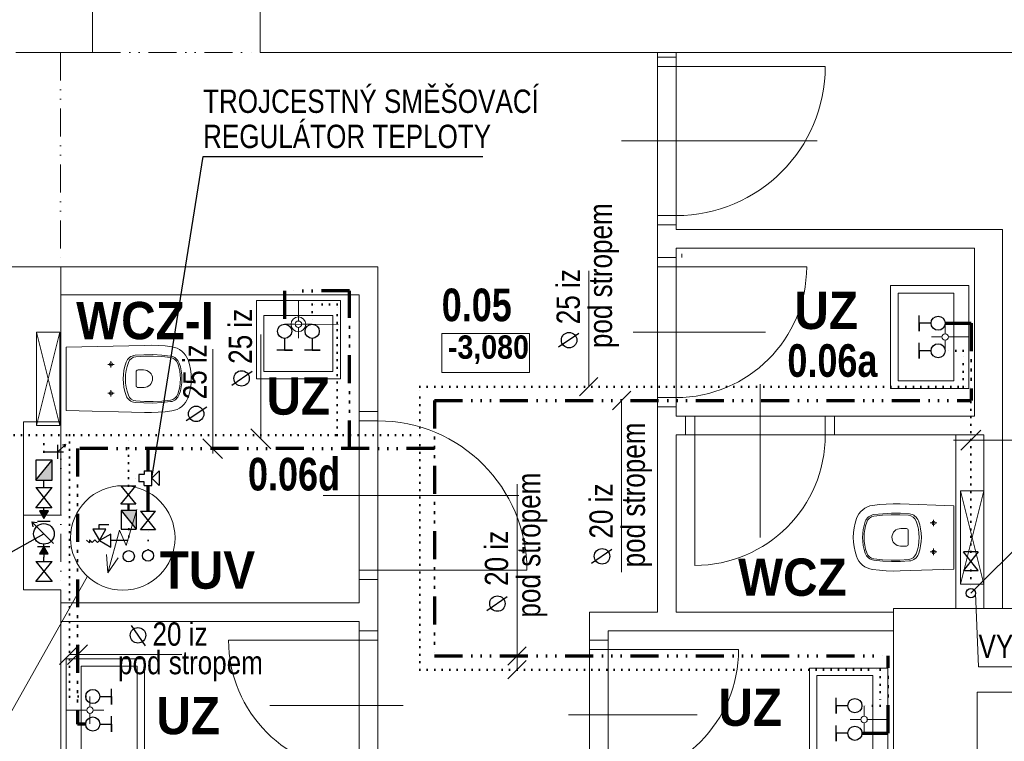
# Model space of a CAD drawing. Header units: millimetres. Extents: x -18118 to 32514, y -63087 to -43953.
# Tile 5 of 8: x 1742 to 7022, y -57859 to -53992. Entities that reach past the tile are written whole.
import ezdxf

# ---------------------------------------------------------------- set-up
doc = ezdxf.new("R2010")
doc.units = ezdxf.units.MM
for name, pattern in [('ALL_S20', [350, 150, -50, 0, -50, 0, -50, 0, -50]), ('JIS_08_37', [50, 0, -50]), ('JIS_09_15', [300, 150, -50, 0, -50, 0, -50]), ('Teckovana 0.5x_2', [40, 0, -40])]:
    doc.linetypes.add(name, pattern=pattern)
doc.layers.add('XR$2$1.PP - SLEPY_1', color=7, linetype='Continuous', lineweight=25)
doc.layers.add('XR$3$VODOVOD_1', color=7, linetype='Continuous', lineweight=25)
doc.styles.add('ARIAL', font='ARIAL.TTF')
doc.styles.add('Arial Black', font='Arial Black')
doc.styles.add('ARIALNARROW', font='ARIALN.TTF')

# ---------------------------------------------------------------- blocks, each defined once
blk = doc.blocks.new('KOMPLEXNÍ OBJEKT_28')
at = {"layer": 'XR$2$1.PP - SLEPY_1', "color": 251, "linetype": 'Continuous', "lineweight": 13}
for p, q in [((1992.2, -57416.9), (1992.2, -57967.7)), ((1992.2, -57416.9), (2412.2, -57416.9)), ((2412.2, -57967.7), (2412.2, -57416.9)), ((2072.2, -57456.9), (2372.2, -57456.9)), ((2072.2, -57927.7), (2072.2, -57456.9)), ((2372.2, -57456.9), (2372.2, -57927.7)), ((2119.3, -57675.1), (2119.3, -57618.4)), ((2102.2, -57692.3), (1992.2, -57692.3)), ((2136.5, -57692.3), (2193.2, -57692.3)), ((2119.3, -57709.5), (2119.3, -57766.2)), ((1992.2, -57967.7), (2336.2, -57967.7)), ((1992.2, -57967.7), (2412.2, -57967.7)), ((2372.2, -57927.7), (2072.2, -57927.7))]:
    blk.add_line(p, q, dxfattribs=at)
blk.add_arc((2119.3, -57692.3), 17.2, 270.0000172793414, 269.9999999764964, dxfattribs=at)
blk = doc.blocks.new('KOMPLEXNÍ OBJEKT_29')
at = {"layer": 'XR$2$1.PP - SLEPY_1', "color": 251, "linetype": 'Continuous', "lineweight": 13}
for p, q in [((6397.2, -57466.9), (5977.2, -57466.9)), ((5977.2, -58017.7), (5977.2, -57466.9)), ((6397.2, -57466.9), (6397.2, -58017.7)), ((6317.2, -57506.9), (6017.2, -57506.9)), ((6017.2, -57506.9), (6017.2, -57977.7)), ((6317.2, -57977.7), (6317.2, -57506.9)), ((6270, -57725.1), (6270, -57668.4)), ((6252.8, -57742.3), (6196.1, -57742.3)), ((6287.1, -57742.3), (6397.2, -57742.3)), ((6270, -57759.5), (6270, -57816.2)), ((6397.2, -58017.7), (5977.2, -58017.7)), ((6017.2, -57977.7), (6317.2, -57977.7)), ((6397.2, -58017.7), (6053.1, -58017.7))]:
    blk.add_line(p, q, dxfattribs=at)
blk.add_arc((6270, -57742.3), 17.2, 270.0000000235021, 269.9999827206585, dxfattribs=at)
blk = doc.blocks.new('KOMPLEXNÍ OBJEKT_30')
at = {"layer": 'XR$2$1.PP - SLEPY_1', "color": 251, "linetype": 'Continuous', "lineweight": 13}
for p, q in [((6832.2, -55416.9), (6412.2, -55416.9)), ((6412.2, -55967.7), (6412.2, -55416.9)), ((6832.2, -55416.9), (6832.2, -55967.7)), ((6752.2, -55456.9), (6452.2, -55456.9)), ((6452.2, -55456.9), (6452.2, -55927.7)), ((6752.2, -55927.7), (6752.2, -55456.9)), ((6705, -55675.1), (6705, -55618.4)), ((6687.8, -55692.3), (6631.1, -55692.3)), ((6722.1, -55692.3), (6832.2, -55692.3)), ((6705, -55709.5), (6705, -55766.2)), ((6452.2, -55927.7), (6752.2, -55927.7)), ((6832.2, -55967.7), (6412.2, -55967.7)), ((6832.2, -55967.7), (6488.1, -55967.7))]:
    blk.add_line(p, q, dxfattribs=at)
blk.add_arc((6705, -55692.3), 17.2, 270.0000000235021, 269.9999827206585, dxfattribs=at)
blk = doc.blocks.new('KOMPLEXNÍ OBJEKT_31')
at = {"layer": 'XR$2$1.PP - SLEPY_1', "color": 251, "linetype": 'Continuous', "lineweight": 13}
blk.add_line((6752.2, -56936.7), (6752.1, -56596.6), dxfattribs=at)
for points in [[(6752.1, -56596.6), (6462.9, -56587.2), (6426, -56586.7), (6389.1, -56587.9), (6352.3, -56590.7), (6315.6, -56595), (6301.3, -56598), (6287.5, -56602.9), (6274.6, -56609.7), (6262.6, -56618.2), (6252, -56628.2), (6242.8, -56639.6), (6235.2, -56652.1), (6229.5, -56665.5), (6222, -56690.2), (6216.6, -56715.4), (6213.3, -56741), (6212.2, -56766.7), (6212, -56766.2), (6213.1, -56791.9), (6216.4, -56817.5), (6221.8, -56842.7), (6229.3, -56867.3), (6235, -56880.8), (6242.6, -56893.4), (6251.7, -56904.9), (6262.4, -56915), (6274.4, -56923.5), (6287.4, -56930.4), (6301.2, -56935.3), (6315.6, -56938.4), (6352.3, -56942.7), (6389.1, -56945.4), (6426, -56946.6), (6462.9, -56946.2), (6752.2, -56936.7)], [(6624.9, -56689.1), (6642.5, -56689.1), (6660.1, -56689.1)], [(6642.6, -56697.8), (6645.9, -56697.1), (6648.6, -56695.2), (6650.5, -56692.4), (6651.1, -56689.1), (6650.4, -56685.8), (6648.6, -56683), (6645.8, -56681.2), (6642.5, -56680.5), (6639.2, -56681.2), (6636.4, -56683), (6634.5, -56685.8), (6633.9, -56689.1), (6634.5, -56692.4), (6636.4, -56695.3), (6639.2, -56697.1), (6642.5, -56697.8), (6642.6, -56697.8)], [(6642.5, -56706.8), (6642.5, -56689.1), (6642.5, -56671.5)], [(6624.9, -56844.1), (6642.5, -56844.1), (6660.1, -56844.1)], [(6642.6, -56852.8), (6645.9, -56852.1), (6648.6, -56850.2), (6650.5, -56847.4), (6651.1, -56844.1), (6650.4, -56840.8), (6648.6, -56838), (6645.8, -56836.2), (6642.5, -56835.5), (6639.2, -56836.2), (6636.4, -56838), (6634.5, -56840.8), (6633.9, -56844.1), (6634.5, -56847.4), (6636.4, -56850.2), (6639.2, -56852.1), (6642.5, -56852.8), (6642.6, -56852.8)], [(6642.5, -56861.8), (6642.5, -56844.1), (6642.5, -56826.5)]]:
    blk.add_lwpolyline(points, dxfattribs=at)
for points in [[(6322.5, -56888.8), (6370.1, -56894.1), (6417.9, -56896.5), (6465.8, -56896.1), (6513.6, -56892.8), (6521.5, -56891.5), (6529.1, -56889), (6536.3, -56885.5), (6543, -56881.1), (6549, -56875.7), (6554.1, -56869.6), (6558.4, -56862.8), (6561.6, -56855.5), (6568.4, -56833.8), (6573.3, -56811.7), (6576.2, -56789.2), (6577.2, -56766.6), (6576.1, -56743.9), (6573.1, -56721.4), (6568.2, -56699.3), (6561.3, -56677.7), (6558.1, -56670.4), (6553.8, -56663.6), (6548.7, -56657.5), (6542.7, -56652.2), (6536, -56647.7), (6528.8, -56644.3), (6521.2, -56641.9), (6513.3, -56640.5), (6465.6, -56637.3), (6417.8, -56636.9), (6370, -56639.3), (6322.5, -56644.5), (6314.9, -56646.1), (6307.5, -56648.8), (6300.6, -56652.4), (6294.3, -56656.9), (6288.6, -56662.2), (6283.7, -56668.3), (6279.7, -56674.9), (6276.6, -56682.1), (6270.4, -56702.7), (6265.8, -56723.8), (6263.1, -56745.2), (6262.2, -56766.7), (6263.1, -56788.2), (6265.9, -56809.6), (6270.4, -56830.7), (6276.6, -56851.3), (6279.7, -56858.4), (6283.7, -56865.1), (6288.6, -56871.1), (6294.3, -56876.5), (6300.7, -56881), (6307.6, -56884.6), (6314.9, -56887.2), (6322.5, -56888.8)], [(6508.8, -56885.2), (6521.8, -56882.1), (6533.4, -56875.6), (6542.8, -56866.1), (6549.3, -56854.3), (6556.2, -56833), (6561.2, -56811.2), (6564.2, -56789), (6565.2, -56766.6), (6564.1, -56744.2), (6561, -56722), (6556, -56700.1), (6549, -56678.8), (6542.5, -56667.2), (6533.1, -56657.7), (6521.5, -56651.2), (6508.5, -56648.1), (6462.1, -56645.2), (6415.6, -56644.9), (6369.2, -56647.4), (6323, -56652.5), (6310.4, -56656.1), (6299.3, -56662.9), (6290.4, -56672.4), (6284.4, -56684), (6278.3, -56704.2), (6273.8, -56724.8), (6271.1, -56745.6), (6270.2, -56766.7), (6271.1, -56787.7), (6273.8, -56808.6), (6278.3, -56829.2), (6284.4, -56849.3), (6290.4, -56860.9), (6299.3, -56870.5), (6310.4, -56877.3), (6323, -56880.8), (6369.3, -56886), (6415.8, -56888.4), (6462.3, -56888.2), (6508.8, -56885.2)], [(6507.3, -56729.1), (6506.6, -56725.3), (6504.4, -56722.1), (6501.2, -56719.9), (6497.3, -56719.1), (6467.4, -56719.1), (6458.2, -56719.8), (6449.4, -56722.3), (6441.1, -56726.5), (6433.9, -56732.2), (6427.9, -56739.2), (6423.4, -56747.2), (6420.5, -56756), (6419.4, -56765.1), (6420.1, -56774.3), (6422.6, -56783.2), (6426.8, -56791.4), (6432.5, -56798.7), (6439.5, -56804.7), (6447.5, -56809.2), (6456.3, -56812), (6465.4, -56813.1), (6467.4, -56813.1), (6497.3, -56813.1), (6501.2, -56812.4), (6504.4, -56810.2), (6506.6, -56807), (6507.3, -56803.1), (6507.3, -56729.1)]]:
    blk.add_lwpolyline(points, close=True, dxfattribs=at)
blk = doc.blocks.new('KOMPLEXNÍ OBJEKT_32')
at = {"layer": 'XR$2$1.PP - SLEPY_1', "color": 251, "linetype": 'Continuous', "lineweight": 13}
for p, q in [((6787.2, -57016.7), (6787.1, -56516.7)), ((6787.1, -56516.7), (6912.1, -56516.7)), ((6787.1, -56516.7), (6912.2, -57016.7)), ((6912.1, -56516.7), (6787.2, -57016.7)), ((6912.2, -57016.7), (6912.1, -56516.7)), ((6787.2, -57016.7), (6912.2, -57016.7))]:
    blk.add_line(p, q, dxfattribs=at)
blk = doc.blocks.new('KOMPLEXNÍ OBJEKT_37')
at = {"layer": 'XR$2$1.PP - SLEPY_1', "color": 251, "linetype": 'Continuous', "lineweight": 13}
for p, q in [((3011.4, -55496.7), (3462.2, -55496.7)), ((3011.4, -55496.7), (3011.4, -55916.7)), ((3236.8, -55606.7), (3236.8, -55496.7)), ((3462.2, -55496.7), (3462.2, -55840.7)), ((3462.2, -55496.7), (3462.2, -55916.7)), ((3051.4, -55576.7), (3051.4, -55876.7)), ((3422.2, -55576.7), (3051.4, -55576.7)), ((3422.2, -55876.7), (3422.2, -55576.7)), ((3219.6, -55623.9), (3162.9, -55623.9)), ((3236.8, -55641.1), (3236.8, -55697.8)), ((3254, -55623.9), (3310.7, -55623.9)), ((3051.4, -55876.7), (3422.2, -55876.7)), ((3462.2, -55916.7), (3011.4, -55916.7))]:
    blk.add_line(p, q, dxfattribs=at)
blk.add_arc((3236.8, -55623.9), 17.2, 0, 360, dxfattribs=at)
blk = doc.blocks.new('KOMPLEXNÍ OBJEKT_39')
at = {"layer": 'XR$2$1.PP - SLEPY_1', "color": 251, "linetype": 'Continuous', "lineweight": 13}
for p, q in [((1957.2, -55666.7), (1832.2, -55666.7)), ((1832.2, -55666.7), (1957.2, -56166.7)), ((1957.2, -55666.7), (1832.2, -56166.7)), ((1832.2, -56166.7), (1832.2, -55666.7)), ((1957.2, -56166.7), (1957.2, -55666.7)), ((1957.2, -56166.7), (1832.2, -56166.7))]:
    blk.add_line(p, q, dxfattribs=at)
blk = doc.blocks.new('KOMPLEXNÍ OBJEKT_40')
at = {"layer": 'XR$2$1.PP - SLEPY_1', "color": 251, "linetype": 'Continuous', "lineweight": 13}
blk.add_line((1992.2, -56086.7), (1992.2, -55746.7), dxfattribs=at)
for points in [[(1992.2, -55746.7), (2411.4, -55737.1), (2448.4, -55736.7), (2485.3, -55737.9), (2522.1, -55740.6), (2558.8, -55745), (2573.1, -55748), (2586.9, -55752.9), (2599.8, -55759.7), (2611.7, -55768.2), (2622.4, -55778.2), (2631.6, -55789.6), (2639.1, -55802.1), (2644.9, -55815.5), (2652.4, -55840.2), (2657.8, -55865.4), (2661.1, -55890.9), (2662.2, -55916.7), (2662.3, -55916.1), (2661.2, -55941.9), (2658, -55967.4), (2652.6, -55992.6), (2645.1, -56017.3), (2639.4, -56030.8), (2631.8, -56043.4), (2622.6, -56054.9), (2612, -56065), (2600, -56073.5), (2587, -56080.3), (2573.2, -56085.3), (2558.8, -56088.3), (2522.1, -56092.7), (2485.3, -56095.4), (2448.4, -56096.6), (2411.4, -56096.2), (1992.2, -56086.7)], [(2249.5, -55839.1), (2231.9, -55839.1), (2214.3, -55839.1)], [(2231.7, -55847.8), (2228.5, -55847.1), (2225.7, -55845.2), (2223.9, -55842.4), (2223.3, -55839.1), (2223.9, -55835.8), (2225.8, -55833), (2228.6, -55831.2), (2231.9, -55830.5), (2235.2, -55831.2), (2238, -55833), (2239.9, -55835.8), (2240.5, -55839.1), (2239.9, -55842.4), (2238, -55845.2), (2235.2, -55847.1), (2231.9, -55847.8), (2231.7, -55847.8)], [(2231.9, -55856.7), (2231.9, -55839.1), (2231.9, -55821.5)], [(2249.5, -55994.1), (2231.9, -55994.1), (2214.3, -55994.1)], [(2231.7, -56002.8), (2228.5, -56002.1), (2225.7, -56000.2), (2223.9, -55997.4), (2223.3, -55994.1), (2223.9, -55990.8), (2225.8, -55988), (2228.6, -55986.2), (2231.9, -55985.5), (2235.2, -55986.2), (2238, -55988), (2239.9, -55990.8), (2240.5, -55994.1), (2239.9, -55997.4), (2238, -56000.2), (2235.2, -56002.1), (2231.9, -56002.8), (2231.7, -56002.8)], [(2231.9, -56011.7), (2231.9, -55994.1), (2231.9, -55976.5)]]:
    blk.add_lwpolyline(points, dxfattribs=at)
for points in [[(2551.9, -56038.8), (2504.3, -56044), (2456.4, -56046.5), (2408.6, -56046), (2360.8, -56042.8), (2352.9, -56041.4), (2345.3, -56039), (2338, -56035.5), (2331.4, -56031.1), (2325.4, -56025.7), (2320.2, -56019.6), (2316, -56012.8), (2312.8, -56005.5), (2306, -55983.8), (2301.1, -55961.7), (2298.2, -55939.2), (2297.2, -55916.5), (2298.2, -55893.9), (2301.2, -55871.4), (2306.2, -55849.3), (2313, -55827.7), (2316.3, -55820.4), (2320.5, -55813.6), (2325.7, -55807.5), (2331.7, -55802.2), (2338.3, -55797.7), (2345.5, -55794.3), (2353.1, -55791.8), (2361, -55790.5), (2408.7, -55787.3), (2456.6, -55786.9), (2504.3, -55789.3), (2551.9, -55794.5), (2559.5, -55796.1), (2566.8, -55798.7), (2573.7, -55802.3), (2580.1, -55806.9), (2585.8, -55812.2), (2590.7, -55818.3), (2594.7, -55824.9), (2597.8, -55832.1), (2604, -55852.7), (2608.5, -55873.8), (2611.2, -55895.1), (2612.2, -55916.7), (2611.2, -55938.2), (2608.5, -55959.6), (2604, -55980.6), (2597.7, -56001.2), (2594.7, -56008.4), (2590.6, -56015.1), (2585.7, -56021.1), (2580.1, -56026.5), (2573.7, -56031), (2566.8, -56034.6), (2559.5, -56037.2), (2551.9, -56038.8)], [(2365.6, -56035.2), (2352.6, -56032.1), (2340.9, -56025.6), (2331.5, -56016.1), (2325.1, -56004.3), (2318.2, -55983), (2313.2, -55961.2), (2310.2, -55939), (2309.2, -55916.6), (2310.3, -55894.2), (2313.3, -55872), (2318.4, -55850.1), (2325.4, -55828.8), (2331.8, -55817.1), (2341.2, -55807.7), (2352.9, -55801.1), (2365.8, -55798.1), (2412.2, -55795.1), (2458.7, -55794.9), (2505.2, -55797.4), (2551.4, -55802.5), (2563.9, -55806.1), (2575.1, -55812.9), (2583.9, -55822.4), (2589.9, -55834), (2596.1, -55854.1), (2600.6, -55874.7), (2603.3, -55895.6), (2604.2, -55916.7), (2603.3, -55937.7), (2600.6, -55958.6), (2596.1, -55979.2), (2589.9, -55999.3), (2583.9, -56010.9), (2575.1, -56020.4), (2563.9, -56027.2), (2551.4, -56030.8), (2505.1, -56036), (2458.6, -56038.4), (2412.1, -56038.2), (2365.6, -56035.2)], [(2367, -55879.1), (2367.8, -55875.3), (2370, -55872), (2373.2, -55869.9), (2377, -55869.1), (2407, -55869.1), (2416.2, -55869.8), (2425, -55872.3), (2433.2, -55876.5), (2440.5, -55882.2), (2446.5, -55889.2), (2451, -55897.2), (2453.9, -55906), (2455, -55915.1), (2454.3, -55924.3), (2451.8, -55933.2), (2447.6, -55941.4), (2441.9, -55948.6), (2434.9, -55954.7), (2426.8, -55959.2), (2418.1, -55962), (2409, -55963.1), (2407, -55963.1), (2377, -55963.1), (2373.2, -55962.4), (2370, -55960.2), (2367.8, -55956.9), (2367, -55953.1), (2367, -55879.1)]]:
    blk.add_lwpolyline(points, close=True, dxfattribs=at)
blk = doc.blocks.new('KOMPLEXNÍ OBJEKT_43')
at = {"layer": 'XR$2$1.PP - SLEPY_1', "color": 138, "linetype": 'Continuous', "lineweight": 13}
for p, q in [((4797.2, -58116.7), (4797.2, -57316.7)), ((4897.2, -58116.7), (4897.2, -57316.7)), ((5597.2, -57366.7), (4797.2, -57366.7)), ((5375.8, -57716.7), (4685.8, -57716.7)), ((4797.2, -58066.7), (4897.2, -58066.7))]:
    blk.add_line(p, q, dxfattribs=at)
blk.add_arc((4897.2, -57366.7), 700, 270, 0, dxfattribs=at)
blk = doc.blocks.new('KOMPLEXNÍ OBJEKT_44')
at = {"layer": 'XR$2$1.PP - SLEPY_1', "color": 138, "linetype": 'Continuous', "lineweight": 13}
for p, q in [((3562.2, -56091.7), (3562.2, -56991.7)), ((3662.2, -56091.7), (3662.2, -56991.7)), ((3562.2, -56141.7), (3662.2, -56141.7)), ((3368.8, -56541.7), (4418.8, -56541.7)), ((3562.2, -56941.7), (3662.2, -56941.7)), ((3562.2, -56941.7), (3562.2, -56991.7)), ((3662.2, -56941.7), (4462.2, -56941.7))]:
    blk.add_line(p, q, dxfattribs=at)
blk.add_arc((3662.2, -56941.7), 800, 0, 90, dxfattribs=at)
blk = doc.blocks.new('KOMPLEXNÍ OBJEKT_45')
at = {"layer": 'XR$2$1.PP - SLEPY_1', "color": 138, "linetype": 'Continuous', "lineweight": 13}
for p, q in [((5712.2, -56766.7), (5712.2, -55945.3)), ((6112.2, -56116.7), (5312.2, -56116.7)), ((5362.2, -56916.7), (5362.2, -56116.7)), ((6062.2, -56116.7), (6062.2, -56216.7)), ((6112.2, -56216.7), (5312.2, -56216.7))]:
    blk.add_line(p, q, dxfattribs=at)
blk.add_arc((5362.2, -56216.7), 700, 270, 0, dxfattribs=at)
blk = doc.blocks.new('KOMPLEXNÍ OBJEKT_46')
at = {"layer": 'XR$2$1.PP - SLEPY_1', "color": 138, "linetype": 'Continuous', "lineweight": 13}
for p, q in [((5162.2, -56066.7), (5162.2, -55266.7)), ((5262.2, -56066.7), (5262.2, -55266.7)), ((5962.2, -55316.7), (5162.2, -55316.7)), ((5740.7, -55666.7), (5032, -55666.7)), ((5162.2, -56016.7), (5262.2, -56016.7))]:
    blk.add_line(p, q, dxfattribs=at)
blk.add_arc((5262.2, -55316.7), 700, 270, 0, dxfattribs=at)
blk = doc.blocks.new('KOMPLEXNÍ OBJEKT_47')
at = {"layer": 'XR$2$1.PP - SLEPY_1', "color": 138, "linetype": 'Continuous', "lineweight": 13}
for p, q in [((5162.2, -55091.7), (5162.2, -54191.7)), ((5162.2, -54241.7), (5162.2, -54191.7)), ((5262.2, -55091.7), (5262.2, -54191.7)), ((5162.2, -54241.7), (5262.2, -54241.7)), ((5262.2, -54241.7), (6062.2, -54241.7)), ((4968.8, -54641.7), (6018.8, -54641.7)), ((5162.2, -55041.7), (5262.2, -55041.7))]:
    blk.add_line(p, q, dxfattribs=at)
blk.add_arc((5262.2, -54241.7), 800, 270, 0, dxfattribs=at)
blk = doc.blocks.new('KOMPLEXNÍ OBJEKT_49')
at = {"layer": 'XR$2$1.PP - SLEPY_1', "color": 138, "linetype": 'Continuous', "lineweight": 13}
for p, q in [((3562.2, -58066.7), (3562.2, -57266.7)), ((3662.2, -58066.7), (3662.2, -57266.7)), ((2862.2, -57316.7), (3662.2, -57316.7)), ((3083.6, -57666.7), (3798.1, -57666.7)), ((3662.2, -58016.7), (3562.2, -58016.7))]:
    blk.add_line(p, q, dxfattribs=at)
blk.add_arc((3562.2, -57316.7), 700, 180, 270, dxfattribs=at)

msp = doc.modelspace()

# ---------------------------------------------------------------- hatches: boundary and pattern name
at = {"layer": 'XR$3$VODOVOD_1', "linetype": 'Continuous', "lineweight": 25}
for points in [[(1829.3, -56459.7), (1915.7, -56459.8), (1915.7, -56351.8)], [(1896.1, -56623.6), (1848.7, -56623.5), (1872.4, -56664.6)], [(2287.2, -56621.5), (2367.2, -56721.5), (2367.2, -56621.5)], [(1848.4, -56855.4), (1895.8, -56855.4), (1872.1, -56814.4)]]:
    msp.add_hatch(color=7, dxfattribs=at).paths.add_polyline_path(points)

# ---------------------------------------------------------------- linework, layer by layer
at = {"layer": 'XR$2$1.PP - SLEPY_1', "color": 138, "linetype": 'Continuous', "lineweight": 13}
for p, q in [((2132.2, -54166.7), (2132.2, -53716.7)), ((3032.2, -54166.7), (3032.2, -53716.7)), ((1722.2, -54166.7), (2132.2, -54166.7)), ((3032.2, -54166.7), (3132.2, -54166.7)), ((3132.2, -54166.7), (3232.2, -54166.7)), ((3232.2, -54166.7), (8352.2, -54166.7)), ((5162.2, -54191.7), (5162.2, -54166.7)), ((5262.2, -54191.7), (5262.2, -54166.7)), ((5262.2, -54191.7), (5162.2, -54191.7)), ((5162.2, -55091.7), (5262.2, -55091.7)), ((5162.2, -55091.7), (5162.2, -55266.7)), ((5262.2, -55091.7), (5262.2, -55116.7)), ((5262.2, -55116.7), (7012.2, -55116.7)), ((7012.2, -57146.7), (7012.2, -55116.7)), ((5262.2, -55266.7), (5262.2, -55216.7)), ((5262.2, -55216.7), (6862.2, -55216.7)), ((6862.2, -56116.7), (6862.2, -55216.7)), ((5162.2, -55266.7), (5262.2, -55266.7)), ((5292.2, -55266.7), (5292.2, -55246.7)), ((1662.2, -55316.7), (1962.2, -55316.7)), ((1962.2, -55316.7), (3662.2, -55316.7)), ((1962.2, -56146.7), (1962.2, -55316.7)), ((3662.2, -55316.7), (3662.2, -56091.7)), ((3562.2, -55466.7), (1962.2, -55466.7)), ((3562.2, -56091.7), (3562.2, -55466.7)), ((5262.2, -56066.7), (5162.2, -56066.7)), ((5162.2, -57166.7), (5162.2, -56066.7)), ((5262.2, -56116.7), (5262.2, -56066.7)), ((3562.2, -56091.7), (3662.2, -56091.7)), ((5262.2, -56116.7), (5312.2, -56116.7)), ((5312.2, -56216.7), (5312.2, -56116.7)), ((6112.2, -56116.7), (6862.2, -56116.7)), ((6112.2, -56216.7), (6112.2, -56116.7)), ((1762.2, -57046.7), (1762.2, -56146.7)), ((1762.2, -56146.7), (1962.2, -56146.7)), ((1962.2, -56146.7), (1962.2, -56646.7)), ((5262.2, -57166.7), (5262.2, -56216.7)), ((5262.2, -56216.7), (5312.2, -56216.7)), ((6112.2, -56216.7), (6912.2, -56216.7)), ((6762.1, -57146.7), (6762.1, -56216.7)), ((6912.2, -57146.7), (6912.2, -56216.7)), ((1962.2, -56646.7), (1762.2, -56646.7)), ((3562.2, -56991.7), (3662.2, -56991.7)), ((3562.2, -57116.7), (3562.2, -56991.7)), ((3662.2, -56991.7), (3662.2, -57266.7)), ((1962.2, -57046.7), (1762.2, -57046.7)), ((1962.2, -57046.7), (1962.2, -57146.7)), ((3562.2, -57116.7), (1962.2, -57116.7)), ((1962.2, -57246.7), (1962.2, -57146.7)), ((4797.2, -57316.7), (4797.2, -57166.7)), ((4797.2, -57166.7), (5162.2, -57166.7)), ((5262.2, -57166.7), (6427.2, -57166.7)), ((6427.2, -58166.7), (6427.2, -57146.7)), ((7202.2, -57146.7), (6427.2, -57146.7)), ((3562.2, -57216.7), (1962.2, -57216.7)), ((3562.2, -57266.7), (3562.2, -57216.7)), ((1962.2, -59216.7), (1962.2, -57246.7)), ((3662.2, -57266.7), (3562.2, -57266.7)), ((4897.2, -57316.7), (4897.2, -57266.7)), ((4897.2, -57266.7), (6427.2, -57266.7)), ((4797.2, -57316.7), (4897.2, -57316.7)), ((6877.2, -58166.7), (6877.2, -57596.7)), ((7202.2, -57596.7), (6877.2, -57596.7))]:
    msp.add_line(p, q, dxfattribs=at)
at = {"layer": 'XR$2$1.PP - SLEPY_1', "color": 138, "linetype": 'JIS_09_15', "lineweight": 13}
for p, q in [((1961.7, -54166.7), (1961.7, -55316.7)), ((2132.2, -54166.7), (3032.2, -54166.7)), ((1962.2, -56146.7), (1962.2, -57046.7))]:
    msp.add_line(p, q, dxfattribs=at)
at = {"layer": 'XR$2$1.PP - SLEPY_1', "color": 251, "linetype": 'Continuous', "lineweight": 13}
msp.add_line((3176.7, -55623.9), (3449.3, -55624.5), dxfattribs=at)
at = {"layer": 'XR$2$1.PP - SLEPY_1', "color": 250, "linetype": 'Continuous', "lineweight": 13}
for p, q in [((2371.4, -56616.7), (2312.5, -56810.5)), ((2278.4, -56728.6), (2215, -56955.8)), ((2312.5, -56810.5), (2278.4, -56728.6)), ((2215, -56955.8), (2208.4, -56858.4)), ((2215, -56955.8), (2271.1, -56875.9))]:
    msp.add_line(p, q, dxfattribs=at)
at = {"layer": 'XR$2$1.PP - SLEPY_1', "color": 138, "linetype": 'Continuous', "lineweight": 13}
msp.add_lwpolyline([(4005.3, -55882.8), (4475.3, -55882.8), (4475.3, -55674.4), (4005.3, -55674.4), (4005.3, -55882.8)], dxfattribs=at)
at = {"layer": 'XR$2$1.PP - SLEPY_1', "color": 251, "linetype": 'Continuous', "lineweight": 13}
msp.add_circle((3236.9, -55624), 39.4, dxfattribs=at)
at = {"layer": 'XR$2$1.PP - SLEPY_1', "color": 250, "linetype": 'Continuous', "lineweight": 13}
msp.add_circle((2295.4, -56769.5), 280, dxfattribs=at)
at = {"layer": 'XR$3$VODOVOD_1', "color": 7, "linetype": 'Continuous', "lineweight": 25}
for p, q in [((2450.5, -56449.1), (2725.7, -54724.5)), ((2725.7, -54724.5), (4226.6, -54724.5)), ((6566.3, -55660.7), (6566.3, -55576.5)), ((6629, -55618.4), (6566.3, -55618.4)), ((6566.3, -55618.4), (6566.3, -55660.7)), ((4741.2, -55673), (4631.1, -55747.4)), ((3162.9, -55699.9), (3162.9, -55762.5)), ((3310.7, -55699.9), (3310.7, -55762.5)), ((6566.3, -55808.4), (6566.3, -55724.3)), ((3205.2, -55762.5), (3121, -55762.5)), ((3162.9, -55762.5), (3205.2, -55762.5)), ((3352.9, -55762.5), (3268.8, -55762.5)), ((3310.7, -55762.5), (3352.9, -55762.5)), ((6629, -55766.2), (6566.3, -55766.2)), ((6566.3, -55766.2), (6566.3, -55808.4)), ((2879.5, -55950.4), (2989.5, -55875.9)), ((2635.9, -56140.6), (2745.9, -56066.2)), ((1947.8, -56307.7), (1987.4, -56268.2)), ((1947.8, -56345.3), (1947.8, -56271)), ((1987.4, -56268.2), (1971.4, -56272.9)), ((1987.4, -56268.2), (1982.7, -56284.2)), ((1872.6, -56307.7), (1976.6, -56307.8)), ((1915.7, -56351.8), (1829.3, -56351.7)), ((1829.3, -56351.7), (1829.3, -56459.7)), ((1829.3, -56459.7), (1915.7, -56351.8)), ((1915.7, -56459.8), (1915.7, -56351.8)), ((2410.5, -56429.1), (2380.5, -56429.1)), ((2380.5, -56429.1), (2380.5, -56469.1)), ((2410.5, -56409.1), (2410.5, -56429.1)), ((2410.5, -56409.1), (2450.5, -56409.1)), ((2450.5, -56489.1), (2450.5, -56409.1)), ((2450.5, -56449.1), (2490.5, -56409.1)), ((2490.5, -56409.1), (2490.5, -56489.1)), ((1829.3, -56459.7), (1915.7, -56459.8)), ((1872.5, -56499.5), (1872.5, -56459.8)), ((2285.2, -56489.2), (2365.2, -56489.2)), ((2285.2, -56489.2), (2365.2, -56589.2)), ((2285.2, -56589.2), (2365.2, -56489.2)), ((2285.2, -56489.2), (2365.2, -56489.2)), ((2285.2, -56489.2), (2365.2, -56589.2)), ((2285.2, -56589.2), (2365.2, -56489.2)), ((2410.5, -56469.1), (2380.5, -56469.1)), ((2410.5, -56489.1), (2410.5, -56469.1)), ((2410.5, -56489.1), (2450.5, -56489.1)), ((2450.5, -56449.1), (2490.5, -56489.1)), ((1829.2, -56607.4), (1915.7, -56499.5)), ((1829.3, -56499.4), (1915.7, -56499.5)), ((1829.3, -56499.4), (1915.6, -56607.5)), ((2365.2, -56589.2), (2285.2, -56589.2)), ((2365.2, -56589.2), (2285.2, -56589.2)), ((1915.6, -56607.5), (1829.2, -56607.4)), ((1896.1, -56623.6), (1848.7, -56623.5)), ((1848.7, -56623.5), (1872.4, -56664.6)), ((1872.4, -56623.6), (1872.4, -56607.5)), ((1872.4, -56664.6), (1896.1, -56623.6)), ((2367.2, -56621.5), (2287.2, -56621.5)), ((2287.2, -56621.5), (2287.2, -56721.5)), ((2287.2, -56621.5), (2367.2, -56721.5)), ((2367.2, -56621.5), (2367.2, -56721.5)), ((2390.5, -56626.2), (2470.5, -56626.2)), ((2390.5, -56626.2), (2470.5, -56726.2)), ((2390.5, -56726.2), (2470.5, -56626.2)), ((1872.3, -56747.5), (1807.4, -56682.5)), ((1807.4, -56682.5), (1835.3, -56687.5)), ((1807.4, -56682.5), (1812.3, -56710.4)), ((1838.2, -56679.7), (1905.1, -56679.8)), ((2168, -56722.5), (2168, -56696.9)), ((2168, -56696.9), (2221.2, -56696.9)), ((-1542.1, -58644.2), (1872.3, -56747.5)), ((1872.3, -56747.5), (1923.7, -56798.9)), ((2204.4, -56722.1), (2133.9, -56723)), ((2133.9, -56723), (2169.9, -56783.6)), ((2169.9, -56783.6), (2204.4, -56722.1)), ((2231.1, -56748.5), (2169.9, -56783.6)), ((2230.9, -56819.1), (2231.1, -56748.5)), ((2287.2, -56721.5), (2367.2, -56721.5)), ((2470.5, -56726.2), (2390.5, -56726.2)), ((1872.1, -56814.4), (1872.1, -56802.7)), ((2116.8, -56796), (2101.5, -56780.7)), ((2130.7, -56794), (2116.8, -56780)), ((2116.8, -56780), (2116.8, -56796)), ((2144.6, -56780), (2130.7, -56794)), ((2159.1, -56794.5), (2144.6, -56780)), ((2169.9, -56783.6), (2159.1, -56794.5)), ((2169.9, -56783.6), (2230.9, -56819.1)), ((2323.5, -56783.7), (2231, -56783.7)), ((1838, -56814.8), (1904.9, -56814.8)), ((1872.1, -56814.4), (1848.4, -56855.4)), ((1848.4, -56855.4), (1895.8, -56855.4)), ((1895.8, -56855.4), (1872.1, -56814.4)), ((1872.1, -56814.4), (1872.1, -56814.4)), ((1872.2, -56855.4), (1872.2, -56871.8)), ((4917.8, -56831.8), (4807.8, -56906.2)), ((6882.6, -56844.2), (6802.6, -56944.2)), ((6882.6, -56944.2), (6802.6, -56844.2)), ((6882.6, -56844.2), (6802.6, -56844.2)), ((1829.4, -57003.2), (1915.9, -56895.2)), ((1829.5, -56895.2), (1915.9, -56895.2)), ((1829.5, -56895.2), (1915.8, -57003.2)), ((1872.2, -56895.2), (1872.2, -56871.8)), ((6802.6, -56944.2), (6882.6, -56944.2)), ((1915.8, -57003.2), (1829.4, -57003.2)), ((4356.8, -57085.2), (4246.7, -57159.6)), ((2340.4, -57238.5), (2414.8, -57348.5)), ((2234.9, -57661.5), (2234.9, -57577.3)), ((2172.3, -57619.3), (2234.9, -57619.3)), ((2234.9, -57619.3), (2234.9, -57661.5)), ((6120.2, -57710.7), (6120.2, -57626.5)), ((6182.8, -57668.4), (6120.2, -57668.4)), ((6120.2, -57668.4), (6120.2, -57710.7)), ((2234.9, -57809.3), (2234.9, -57725.1)), ((2172.3, -57767), (2234.9, -57767)), ((2234.9, -57767), (2234.9, -57809.3)), ((6120.2, -57858.4), (6120.2, -57774.3)), ((6182.8, -57816.2), (6120.2, -57816.2)), ((6120.2, -57816.2), (6120.2, -57858.4))]:
    msp.add_line(p, q, dxfattribs=at)
at = {"layer": 'XR$3$VODOVOD_1', "color": 7, "linetype": 'Continuous', "lineweight": 18}
for p, q in [((4793.5, -55958.7), (4793.5, -55337.5)), ((3035.5, -56238.1), (3035.5, -55679.5)), ((2777.5, -56316.8), (2777.5, -55758.1)), ((4970.2, -56032.4), (4970.2, -56952.7)), ((6749.4, -56245.4), (7331.2, -56245.4)), ((4409.1, -56481.9), (4409.1, -57475.8)), ((2008.8, -57394.5), (2611.3, -57394.5))]:
    msp.add_line(p, q, dxfattribs=at)
at = {"layer": 'XR$3$VODOVOD_1', "color": 7, "linetype": 'ALL_S20', "lineweight": 70}
for p, q in [((3511.3, -55444.2), (3162.9, -55444.2)), ((3162.9, -55444.2), (3162.9, -55623.9)), ((3511.3, -56290.7), (3511.3, -55444.2)), ((6705, -55618.4), (6845, -55618.4)), ((6845, -55618.4), (6845, -56032.4)), ((3966.5, -56032.4), (6845, -56032.4)), ((3966.5, -56032.4), (3966.5, -57402.1)), ((3966.5, -56290.7), (2052.7, -56290.7)), ((2052.7, -56290.7), (2052.7, -57767)), ((2430.5, -56409.1), (2430.5, -56290.7)), ((2430.5, -56626.2), (2430.5, -56489.1)), ((3966.5, -57402.1), (6398.8, -57402.1)), ((6398.8, -57816.2), (6398.8, -57402.1)), ((2096.3, -57767), (2052.7, -57767)), ((6258.8, -57816.2), (6398.8, -57816.2))]:
    msp.add_line(p, q, dxfattribs=at)
at = {"layer": 'XR$3$VODOVOD_1', "color": 7, "linetype": 'Teckovana 0.5x_2', "lineweight": 50}
for p, q in [((3443.9, -55518.7), (3310.7, -55518.7)), ((3310.7, -55518.7), (3310.7, -55623.9)), ((3443.9, -56217.7), (3443.9, -55518.7)), ((6801.6, -55766.2), (6705, -55766.2)), ((6801.6, -55958.7), (6801.6, -55766.2)), ((3887.9, -56217.7), (3887.9, -55958.7)), ((3887.9, -55958.7), (6845, -55958.7)), ((6842.6, -56844.2), (6842.6, -55958.7)), ((1872.7, -56217.7), (572.2, -56217.7)), ((1872.6, -56307.7), (1872.7, -56217.7)), ((1872.7, -56217.7), (3887.9, -56217.7)), ((2008.8, -56217.7), (2008.8, -57692.3)), ((2325.2, -56489.2), (2325.2, -56217.7)), ((3887.9, -57475.8), (3887.9, -56217.7)), ((2325.2, -56449.1), (2380.5, -56449.1)), ((2327.2, -56721.5), (2327.2, -56837.4)), ((6842.6, -56944.2), (6842.6, -57040.5)), ((3887.9, -57475.8), (6355.5, -57475.8)), ((6355.5, -57475.8), (6355.5, -57668.4)), ((2096.3, -57619.2), (2008.8, -57619.2)), ((6355.5, -57668.4), (6258.8, -57668.4))]:
    msp.add_line(p, q, dxfattribs=at)
at = {"layer": 'XR$3$VODOVOD_1', "color": 7, "linetype": 'Continuous', "lineweight": 13}
for p, q in [((4843, -55909.2), (4744, -56008.2)), ((5019.7, -55982.9), (4920.7, -56081.9)), ((3088.6, -56291.1), (2982.5, -56185.1)), ((6789.6, -56298.4), (6895.6, -56192.3)), ((2830.5, -56343.8), (2724.4, -56237.7)), ((-214, -61093.2), (2105.3, -56975.1)), ((6867.6, -57065.5), (6883.7, -57460.7)), ((1955.7, -57447.5), (2061.8, -57341.5)), ((1999.6, -57447.5), (2105.7, -57341.5)), ((4458.6, -57352.6), (4359.6, -57451.6)), ((4458.6, -57426.3), (4359.6, -57525.3)), ((6883.7, -57460.7), (9557, -57460.7))]:
    msp.add_line(p, q, dxfattribs=at)
at = {"layer": 'XR$3$VODOVOD_1', "color": 7, "linetype": 'Continuous', "lineweight": 50}
msp.add_line((2326.3, -56621.9), (2326.3, -56589.2), dxfattribs=at)
at = {"layer": 'XR$3$VODOVOD_1', "color": 251, "linetype": 'Continuous', "lineweight": 25}
msp.add_line((6842.6, -57065.5), (7309.3, -56598.8), dxfattribs=at)
at = {"layer": 'XR$3$VODOVOD_1', "color": 7, "linetype": 'JIS_08_37', "lineweight": 35}
msp.add_line((2430.5, -56833.8), (2430.5, -56726.2), dxfattribs=at)
at = {"layer": 'XR$3$VODOVOD_1', "color": 7, "linetype": 'Continuous', "lineweight": 25}
for centre, radius in [((6667, -55618.4), 38), ((3162.9, -55661.9), 38), ((3310.7, -55661.9), 38), ((4688.4, -55709.1), 41.4), ((6667, -55766.2), 38), ((2932.3, -55914.3), 41.4), ((2688.7, -56104.5), 41.4), ((1872.3, -56747.5), 55.2), ((2327.2, -56867.4), 30), ((2430.5, -56863.8), 30), ((4865, -56867.9), 41.4), ((4303.9, -57121.3), 41.4), ((2376.5, -57291.3), 41.4), ((2134.3, -57619.2), 38), ((6220.8, -57668.4), 38), ((2134.3, -57767), 38), ((6220.8, -57816.2), 38)]:
    msp.add_circle(centre, radius, dxfattribs=at)
at = {"layer": 'XR$3$VODOVOD_1', "color": 251, "linetype": 'Continuous', "lineweight": 25}
msp.add_circle((6842.6, -57065.5), 25, dxfattribs=at)

# ---------------------------------------------------------------- block references
at = {"layer": 'XR$2$1.PP - SLEPY_1', "color": 138, "linetype": 'Continuous', "lineweight": 13}
for name in ['KOMPLEXNÍ OBJEKT_47', 'KOMPLEXNÍ OBJEKT_46', 'KOMPLEXNÍ OBJEKT_45', 'KOMPLEXNÍ OBJEKT_44', 'KOMPLEXNÍ OBJEKT_49', 'KOMPLEXNÍ OBJEKT_43']:
    msp.add_blockref(name, (0, 0), dxfattribs=at)
at = {"layer": 'XR$2$1.PP - SLEPY_1', "color": 251, "linetype": 'Continuous', "lineweight": 13}
for name in ['KOMPLEXNÍ OBJEKT_30', 'KOMPLEXNÍ OBJEKT_37', 'KOMPLEXNÍ OBJEKT_39', 'KOMPLEXNÍ OBJEKT_40', 'KOMPLEXNÍ OBJEKT_32', 'KOMPLEXNÍ OBJEKT_31', 'KOMPLEXNÍ OBJEKT_28', 'KOMPLEXNÍ OBJEKT_29']:
    msp.add_blockref(name, (0, 0), dxfattribs=at)

# ---------------------------------------------------------------- texts
at = {"layer": 'XR$2$1.PP - SLEPY_1', "color": 138, "linetype": 'Continuous', "lineweight": 35, "char_height": 175, "attachment_point": 7, "style": 'Arial Black'}
for s, insert, width in [('\\W0.69;0.05', (4005.3, -55610.3), 456.843), ('\\W0.69;0.06a', (5858.8, -55908.5), 570.042), ('\\W0.69;0.06d', (2966.5, -56517.5), 570.042)]:
    msp.add_mtext(s, dxfattribs=dict(at, insert=insert, width=width))
at = {"layer": 'XR$2$1.PP - SLEPY_1', "color": 138, "linetype": 'Continuous', "lineweight": 13, "insert": (4038.6, -55836.9), "char_height": 125, "width": 503.594, "attachment_point": 7, "style": 'ARIALNARROW'}
msp.add_mtext('\\W1.07;\\fArial Narrow|i0|b1|c0|p0;-3,080', dxfattribs=at)
at = {"layer": 'XR$3$VODOVOD_1', "color": 7, "linetype": 'Continuous', "lineweight": 18, "insert": (2725.7, -54366.2), "char_height": 125, "width": 1853.398, "attachment_point": 1, "line_spacing_factor": 0.903614, "style": 'ARIAL'}
msp.add_mtext('\\A1;{\\fArial|i0|b0;\\H125.000000;\\W0.800000;\\C7;TROJCESTNÝ SMĚŠOVACÍ}\\P{\\fArial|i0|b0;\\H125.000000;\\W0.800000;\\C7;REGULÁTOR TEPLOTY}\\P', dxfattribs=at)
at = {"layer": 'XR$3$VODOVOD_1', "color": 7, "linetype": 'Continuous', "lineweight": 25, "char_height": 125, "attachment_point": 7, "rotation": 90, "style": 'ARIAL'}
for s, insert, width in [('\\W0.80;pod stropem', (4956, -55752), 830.174), ('\\W0.80;25 iz', (4747.7, -55623.8), 346.729), ('\\W0.80;25 iz', (2989.7, -55836.1), 346.729), ('\\W0.80;25 iz', (2746.1, -56026.4), 346.729), ('\\W0.80;pod stropem', (5132.7, -56927.2), 830.174), ('\\W0.80;pod stropem', (4571.6, -57196.1), 830.174), ('\\W0.80;20 iz', (4924.3, -56772.7), 346.729), ('\\W0.80;20 iz', (4363.2, -57026.1), 346.729)]:
    msp.add_mtext(s, dxfattribs=dict(at, insert=insert, width=width))
at = {"layer": 'XR$3$VODOVOD_1', "color": 7, "linetype": 'Continuous', "lineweight": 35, "char_height": 200, "attachment_point": 7, "style": 'Arial Black'}
for s, insert, width in [('\\W0.80;UZ', (5895.9, -55652.7), 429.333), ('\\W0.80;WCZ-I', (2045.2, -55707.1), 802.667), ('\\W0.80;UZ', (3066, -56111.6), 429.333), ('\\W0.80;TUV', (2493.1, -57044.6), 602.667), ('\\W0.80;WCZ', (5594.3, -57082.5), 640), ('\\W0.80;UZ', (5489.1, -57779.4), 429.333), ('\\W0.80;UZ', (2475.5, -57824.3), 429.333)]:
    msp.add_mtext(s, dxfattribs=dict(at, insert=insert, width=width))
at = {"layer": 'XR$3$VODOVOD_1', "color": 7, "linetype": 'Continuous', "lineweight": 25, "char_height": 125, "attachment_point": 7, "style": 'ARIAL'}
for s, insert, width in [('\\W0.80;20 iz', (2454.6, -57348.7), 346.729), ('\\W0.80;VYPOUŠTĚCÍ A UZAVÍRACÍ VENTIL 3/4´´', (6883.7, -57414.8), 2723.398), ('\\W0.80;pod stropem', (2269.9, -57537.7), 830.174)]:
    msp.add_mtext(s, dxfattribs=dict(at, insert=insert, width=width))

doc.saveas('drawing.dxf')
